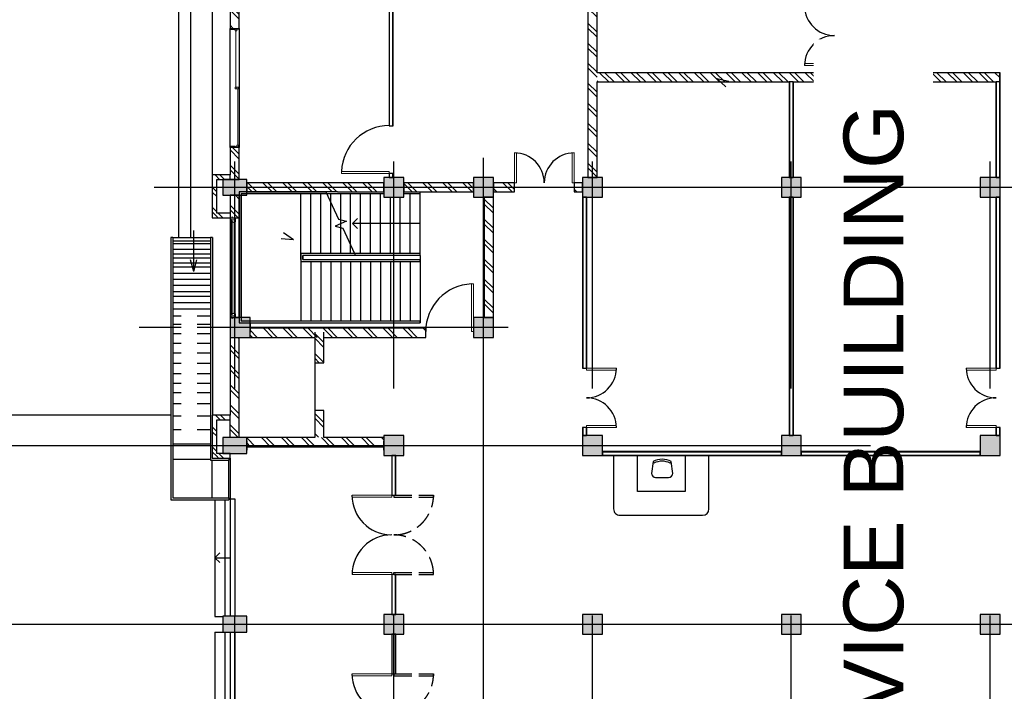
# Model space of a CAD drawing. Header units: inches. Extents: x 0 to 1544102, y -90707 to 23144100.
# Tile 150 of 155: x 1154035 to 1178802, y 710635 to 727541. Entities that reach past the tile are written whole.
import ezdxf

# ---------------------------------------------------------------- set-up
doc = ezdxf.new("R2010")
doc.units = ezdxf.units.IN
doc.header["$LTSCALE"] = 1800
doc.header["$MEASUREMENT"] = 0
for name, pattern in [('CENTRE', [1.5, 0.75, -0.25, 0.25, -0.25]), ('DASH', [0.35, 0.25, -0.1]), ('Grid Line', [22.225, 12.7, -3.175, 3.175, -3.175]), ('Overhead', [3.96875, 2.38125, -1.5875])]:
    doc.linetypes.add(name, pattern=pattern)
doc.layers.get('0').update_dxf_attribs({"color": 253})
doc.layers.add('1', color=7, linetype='Continuous')
doc.layers.add('ROAD BOP', color=40, linetype='Continuous')
doc.styles.add('Arial_2', font='arial.ttf', dxfattribs={"height": 295.05988})
pattern_1 = [(45, (-45654.37, 31662), (-251.4472, 251.4472), []), (45, (-45654.37, 32043), (-251.4472, 251.4472), [])]
pattern_2 = [(45, (345775, 135858.22), (-198.87378, 198.87378), []), (45, (345907.58, 135858.22), (-198.87378, 198.87378), [])]

# ---------------------------------------------------------------- blocks, each defined once
blk = doc.blocks.new('M_Double-Flush - D2 1500 x 2100mm-359630-Level 1')
at = {"lineweight": 18}
for p, q in [((-750, 865), (-699, 865)), ((-750, 115), (-750, 865)), ((-699, 115), (-699, 865)), ((699, 115), (699, 863)), ((750, 115), (750, 865)), ((-750, 115), (-699, 115)), ((750, 115), (699, 115))]:
    blk.add_line(p, q, dxfattribs=at)
for centre, start, end in [((-750, 115), 0, 90), ((750, 115), 90, 180)]:
    blk.add_arc(centre, 750, start, end)
blk = doc.blocks.new('M_Sliding with Trim - W1 3000 x1200mm-366998-Level 1')
at = {"lineweight": 18}
for p, q in [((-1500, 115), (-1480.95, 115)), ((-1480.95, 115), (-1480.95, 7.1)), ((-1436.5, 51.55), (-1480.95, 51.55)), ((-1480.95, 7.1), (-1468.25, 7.1)), ((-1468.25, 7.1), (-1436.5, 7.1)), ((-1468.25, 7.1), (-1468.25, -115)), ((-1436.5, 7.1), (-1436.5, 51.55)), ((-22.225, 29.325), (-1436.5, 29.325)), ((-22.225, 96), (-22.225, 7.1)), ((22.225, 96), (-22.225, 96)), ((22.225, 51.55), (-22.225, 51.55)), ((-22.225, 7.1), (22.225, 7.1)), ((22.225, 7.1), (22.225, 96)), ((22.225, 73.775), (1436.5, 73.775)), ((1436.5, 96), (1436.5, 51.55)), ((1480.95, 96), (1436.5, 96)), ((1436.5, 51.55), (1480.95, 51.55)), ((1468.25, 7.1), (1468.25, -115)), ((1480.95, 7.1), (1468.25, 7.1)), ((1480.95, 115), (1480.95, 7.1)), ((1500, 115), (1480.95, 115)), ((1500, -115), (1500, 115)), ((-1468.25, -115), (-1500, -115)), ((1468.25, -115), (1500, -115))]:
    blk.add_line(p, q, dxfattribs=at)
blk = doc.blocks.new('Top Rail Type - Top Rail_Internal_-539299-Level 1')
for p, q in [((19068, -48923), (19118, -48923)), ((19068, -49338), (19068, -48923)), ((19118, -49338), (19118, -48923)), ((19068, -50331), (19068, -49338)), ((19118, -50381), (19118, -49338)), ((12508, -50331), (12508, -50381)), ((12508, -50331), (18093, -50331)), ((12508, -50381), (18093, -50381)), ((18093, -50331), (19068, -50331)), ((18093, -50381), (19118, -50381))]:
    blk.add_line(p, q)
blk = doc.blocks.new('Top Rail Type - Top Rail_Internal_-539314-Level 1')
for p, q in [((18068, -48923), (18118, -48923)), ((18068, -49256), (18068, -48923)), ((18118, -49256), (18118, -48923)), ((18068, -49331), (18068, -49256)), ((18118, -49381), (18118, -49256)), ((12508, -49331), (12508, -49381)), ((12508, -49331), (16983, -49331)), ((12508, -49381), (18118, -49381)), ((18063, -49331), (18068, -49331))]:
    blk.add_line(p, q)
blk = doc.blocks.new('M_Double-Flush-Dbl Acting - DW 2000 x 2100mm-643307-Level 1')
at = {"lineweight": 18}
for p, q in [((-1000, 1050), (-949, 1050)), ((-1000, 50), (-1000, 1050)), ((-949, 50), (-949, 1050)), ((949, 50), (949, 1050)), ((949, 1050), (1000, 1050)), ((1000, 50), (1000, 1050)), ((-1000, 50), (-949, 50)), ((1000, 50), (949, 50))]:
    blk.add_line(p, q, dxfattribs=at)
at = {"linetype": 'DASH'}
for p, q in [((-1000, -1), (-1000, -1001)), ((-1000, -1), (-949, -1)), ((-949, -1), (-949, -1001)), ((949, -1), (949, -1001)), ((1000, -1), (949, -1)), ((1000, -1), (1000, -1001)), ((-1000, -1001), (-949, -1001)), ((1000, -1001), (949, -1001))]:
    blk.add_line(p, q, dxfattribs=at)
for centre, radius, start, end in [((-1000, 50), 1000, 360, 90), ((1000, 50), 1001, 90, 178.479)]:
    blk.add_arc(centre, radius, start, end)
for centre, start, end in [((-1000, -1), 270, 0), ((1000, -1), 180, 270)]:
    blk.add_arc(centre, 1000, start, end, dxfattribs=at)
blk = doc.blocks.new('M_Double-Flush - D2 1500 x 2100mm-391273-Level 1')
at = {"lineweight": 18}
for p, q in [((-750, 800), (-699, 800)), ((-750, 50), (-750, 800)), ((-699, 50), (-699, 800)), ((699, 50), (699, 798)), ((750, 50), (750, 800)), ((-750, 50), (-699, 50)), ((750, 50), (699, 50))]:
    blk.add_line(p, q, dxfattribs=at)
for centre, start, end in [((-750, 50), 0, 90), ((750, 50), 90, 180)]:
    blk.add_arc(centre, 750, start, end)
blk = doc.blocks.new('Top Rail Type - Top Rail_Internal_-662299-Level 1')
for p, q in [((12964, -44108), (12914, -44108)), ((12914, -44108), (12914, -45758)), ((12964, -44108), (12964, -45735)), ((12914, -45758), (12963, -45735)), ((12963, -45735), (12964, -45735))]:
    blk.add_line(p, q)
at = {"linetype": 'Overhead'}
for p, q in [((13063, -44108), (13113, -44108)), ((13063, -47058), (13063, -44108)), ((13113, -47108), (13113, -44108)), ((12914, -45758), (12914, -47108)), ((12964, -45735), (12964, -47058)), ((12914, -47108), (13039, -47108)), ((12964, -47058), (13039, -47058)), ((13039, -47058), (13063, -47058)), ((13039, -47108), (13113, -47108))]:
    blk.add_line(p, q, dxfattribs=at)
blk = doc.blocks.new('M_Chair-Desk - Desk Chair-673134-Level 1')
for p, q in [((-266, 302), (-229, 0)), ((163, 405), (-164, 405)), ((228, 0), (266, 302))]:
    blk.add_line(p, q)
for centre, radius, start, end in [((-164, 302), 103, 90, 180), ((163, 302), 103, 360, 90), ((-174, 0), 54.5, 125.6163, 180.2014), ((0, 447), 452, 242.9089, 297.0911), ((178, 2), 50.3, 357.3089, 56.8734), ((0, 447), 502, 242.9089, 297.0345)]:
    blk.add_arc(centre, radius, start, end)
blk = doc.blocks.new('M_Single-Flush - D5 1200 x 2100mm-706157-Level 1')
at = {"lineweight": 18}
for p, q in [((549, -50), (549, -1251)), ((600, -50), (549, -50)), ((600, -50), (600, -1251)), ((600, -1251), (549, -1251))]:
    blk.add_line(p, q, dxfattribs=at)
blk.add_arc((600, -50), 1202, 180, 267.5676)
blk = doc.blocks.new('M_Single-Flush - FD 1200 x 2100mm-642293-Level 1')
at = {"lineweight": 18}
for p, q in [((549, 115), (549, 1316)), ((600, 1316), (549, 1316)), ((600, 115), (600, 1316)), ((600, 115), (549, 115))]:
    blk.add_line(p, q, dxfattribs=at)
blk.add_arc((600, 115), 1202, 92.4324, 180)
blk = doc.blocks.new('Window-Awning-Atrium-SilentGuard-7600 - 2500x1250-702504-Level 1')
at = {"lineweight": 18}
for p, q in [((-1250, 58), (-1288, 58)), ((-1234, 106), (-1250, 85)), ((-1250, 85), (-1250, -29)), ((-1225, 106), (-1234, 106)), ((-1218, 95), (-1225, 106)), ((-1166, 95), (-1218, 95)), ((-1218, 95), (-1218, 75)), ((-1218, 75), (-1206, 75)), ((-1206, 75), (-1206, -29)), ((-1179, 63), (-1179, 88)), ((-1179, 88), (-1166, 88)), ((-1166, 63), (-1179, 63)), ((-1166, 88), (-1166, 95)), ((-1166, 88), (1166, 88)), ((-1153, 37), (-1166, 63)), ((1166, 63), (-1166, 63)), ((-1153, 13), (-1153, 37)), ((-1134, 13), (-1153, 13)), ((-1153, 1), (-1153, 7)), ((-1153, 7), (-1134, 7)), ((-1134, 1), (-1153, 1)), ((-1134, 7), (-1134, 13)), ((-1134, 7), (1134, 7)), ((-1134, -6), (-1134, 1)), ((1134, 1), (-1134, 1)), ((1153, 13), (1134, 13)), ((1134, 13), (1134, 7)), ((1134, 7), (1153, 7)), ((1153, 1), (1134, 1)), ((1134, 1), (1134, -6)), ((1166, 63), (1153, 37)), ((1153, 37), (1153, 13)), ((1153, 7), (1153, 1)), ((1218, 95), (1166, 95)), ((1166, 95), (1166, 88)), ((1166, 88), (1179, 88)), ((1179, 63), (1166, 63)), ((1179, 88), (1179, 63)), ((1206, 75), (1206, -29)), ((1218, 75), (1206, 75)), ((1225, 106), (1218, 95)), ((1218, 95), (1218, 75)), ((1234, 106), (1225, 106)), ((1250, 85), (1234, 106)), ((1250, -29), (1250, 85)), ((1250, 58), (1288, 58)), ((-1250, -29), (-1174, -29)), ((-1174, -29), (-1174, -6)), ((-1174, -6), (-1134, -6)), ((-1174, -20), (1174, -20)), ((-1174, -29), (-1155, -29)), ((-1155, -29), (-1155, -20)), ((1134, -6), (1174, -6)), ((1155, -29), (1155, -20)), ((1174, -29), (1155, -29)), ((1174, -6), (1174, -29)), ((1174, -29), (1250, -29))]:
    blk.add_line(p, q, dxfattribs=at)
for p, q in [((1250, 109), (-1250, 109)), ((-1250, 109), (-1250, -121)), ((1250, -121), (1250, 109)), ((-1250, -121), (1250, -121))]:
    blk.add_line(p, q)
blk = doc.blocks.new('A$C6CC2746C')
at = {"lineweight": 9}
h = blk.add_hatch(dxfattribs=at)
h.set_pattern_fill('ANSI32', color=256, scale=750, style=0)
h.set_pattern_definition(pattern_2)
h.paths.add_polyline_path([(-37061, -7996), (-37061, 2133), (-37291, 2133), (-37291, -7996)], flags=0)
for points in [[(-34156, 1639), (-34156, 2139), (-34656, 2139), (-34656, 1639)], [(-27656, 1639), (-27656, 2139), (-28156, 2139), (-28156, 1639)], [(-23156, 1639), (-23156, 2139), (-23656, 2139), (-23656, 1639)], [(-34156, -3361), (-34156, -2861), (-34656, -2861), (-34656, -3361)], [(-27656, -3361), (-27656, -2861), (-28156, -2861), (-28156, -3361)], [(-23156, -3361), (-23156, -2861), (-23656, -2861), (-23656, -3361)], [(-34156, -8361), (-34156, -7861), (-34656, -7861), (-34656, -8361)], [(-27656, -8361), (-27656, -7861), (-28156, -7861), (-28156, -8361)], [(-23156, -8361), (-23156, -7861), (-23656, -7861), (-23656, -8361)], [(-34156, -11106), (-34156, -10606), (-34656, -10606), (-34656, -11106)], [(-30626, -11106), (-30626, -10606), (-31126, -10606), (-31126, -11106)], [(-34156, -13361), (-34156, -12861), (-34656, -12861), (-34656, -13361)], [(-27656, -13361), (-27656, -12861), (-28156, -12861), (-28156, -13361)], [(-23156, -13361), (-23156, -12861), (-23656, -12861), (-23656, -13361)], [(-34206, -17411), (-34206, -16811), (-34606, -16811), (-34606, -17411)], [(-30626, -17226), (-30626, -16726), (-31126, -16726), (-31126, -17226)], [(-27706, -17411), (-27706, -16811), (-28106, -16811), (-28106, -17411)], [(-23206, -17411), (-23206, -16811), (-23606, -16811), (-23606, -17411)]]:
    blk.add_hatch(color=256).paths.add_polyline_path(points, flags=0)
h = blk.add_hatch(dxfattribs=at)
h.set_pattern_fill('ANSI32', color=256, scale=750, style=0)
h.set_pattern_definition(pattern_2)
h.paths.add_polyline_path([(-37291, -2026), (-37291, -1796), (-37474, -1796), (-37474, -2026)], flags=0)
h.paths.add_polyline_path([(-39291, -2026), (-38974, -2026), (-38974, -1796), (-39291, -1796)], flags=0)
h = blk.add_hatch(dxfattribs=at)
h.set_pattern_fill('FP_1', color=256, style=0, pattern_type=2)
h.set_pattern_definition(pattern_1)
h.paths.add_polyline_path([(-34656, -8226), (-34656, -7996), (-39156, -7996), (-39156, -8226), (-36712, -8226)], flags=0)
h = blk.add_hatch(dxfattribs=at)
h.set_pattern_fill('FP_1', color=256, style=0, pattern_type=2)
h.set_pattern_definition(pattern_1)
h.paths.add_polyline_path([(-34521, -10606), (-34291, -10606), (-34291, -10076), (-34521, -10076)], flags=0)
h.paths.add_polyline_path([(-34291, -8576), (-34291, -8361), (-34521, -8361), (-34521, -8576)], flags=0)
h = blk.add_hatch(dxfattribs=at)
h.set_pattern_fill('FP_1', color=256, style=0, pattern_type=2)
h.set_pattern_definition(pattern_1)
h.paths.add_polyline_path([(-34156, -10836), (-31126, -10836), (-31126, -10606), (-34156, -10606)], flags=0)
h = blk.add_hatch(dxfattribs=at)
h.set_pattern_fill('FP_1', color=256, style=0, pattern_type=2)
h.set_pattern_definition(pattern_1)
h.paths.add_polyline_path([(-34291, -12861), (-34291, -11106), (-34521, -11106), (-34521, -12861)], flags=0)
h = blk.add_hatch(dxfattribs=at)
h.set_pattern_fill('FP_1', color=256, style=0, pattern_type=2)
h.set_pattern_definition([(45, (-45519.37, 31662), (-251.4472, 251.4472), []), (45, (-45519.37, 32043), (-251.4472, 251.4472), [])])
h.paths.add_polyline_path([(-30626, -16726), (-30626, -12306), (-30856, -12306), (-30856, -16726)], flags=0)
h = blk.add_hatch(dxfattribs=at)
h.set_pattern_fill('FP_1', color=256, style=0, pattern_type=2)
h.set_pattern_definition(pattern_1)
h.paths.add_polyline_path([(-34521, -16811), (-34291, -16811), (-34291, -13361), (-34521, -13361), (-34521, -15762)], flags=0)
h = blk.add_hatch(dxfattribs=at)
h.set_pattern_fill('FP_1', color=256, style=0, pattern_type=2)
h.set_pattern_definition([(45, (-45739.37, 31662), (-251.4472, 251.4472), []), (45, (-45739.37, 32043), (-251.4472, 251.4472), [])])
h.paths.add_polyline_path([(-28106, -16811), (-27876, -16811), (-27876, -13361), (-28106, -13361), (-28106, -14496)], flags=0)
h = blk.add_hatch(dxfattribs=at)
h.set_pattern_fill('FP_1', color=256, style=0, pattern_type=2)
h.set_pattern_definition([(45, (-45654.37, 31062), (-251.4472, 251.4472), []), (45, (-45654.37, 31443), (-251.4472, 251.4472), [])])
h.paths.add_polyline_path([(-28791, -15096), (-28116, -15096), (-28116, -14866), (-28791, -14866)])
h.paths.add_polyline_path([(-29991, -15096), (-29991, -14866), (-30761, -14866), (-30761, -15096)])
h = blk.add_hatch(dxfattribs=at)
h.set_pattern_fill('FP_1', color=256, style=0, pattern_type=2)
h.set_pattern_definition(pattern_1)
h.paths.add_polyline_path([(-34721, -17226), (-34606, -17226), (-34606, -16996), (-35406, -16996), (-35406, -17226), (-34923, -17226)], flags=0)
h.paths.add_polyline_path([(-39206, -17226), (-38406, -17226), (-38406, -16996), (-39206, -16996)], flags=0)
h = blk.add_hatch(dxfattribs=at)
h.set_pattern_fill('FP_1', color=256, style=0, pattern_type=2)
h.set_pattern_definition(pattern_1)
h.paths.add_polyline_path([(-33629, -17226), (-33629, -16996), (-34206, -16996), (-34206, -17226)], flags=0)
h = blk.add_hatch(dxfattribs=at)
h.set_pattern_fill('FP_1', color=256, style=0, pattern_type=2)
h.set_pattern_definition([(45, (-45654.37, 31662), (-251.4472, 251.4472), []), (45, (-45654.37, 32043), (-251.4472, 251.4472), [])])
h.paths.add_polyline_path([(-28556, -17226), (-28106, -17226), (-28106, -16996), (-30626, -16996), (-30626, -17226), (-28671, -17226)], flags=0)
h = blk.add_hatch(dxfattribs=at)
h.set_pattern_fill('FP_1', color=256, style=0, pattern_type=2)
h.set_pattern_definition(pattern_1)
h.paths.add_polyline_path([(-34606, -17676), (-34606, -17226), (-34721, -17226), (-34721, -17676)], flags=0)
h = blk.add_hatch(dxfattribs=at)
h.set_pattern_fill('FP_1', color=256, style=0, pattern_type=2)
h.set_pattern_definition(pattern_1)
h.paths.add_polyline_path([(-33641, -17561), (-33641, -17226), (-33756, -17226), (-33756, -17561)], flags=0)
h = blk.add_hatch(dxfattribs=at)
h.set_pattern_fill('FP_1', color=256, style=0, pattern_type=2)
h.set_pattern_definition(pattern_1)
h.paths.add_polyline_path([(-28556, -17676), (-28556, -17226), (-28671, -17226), (-28671, -17676)], flags=0)
h = blk.add_hatch(dxfattribs=at)
h.set_pattern_fill('FP_1', color=256, style=0, pattern_type=2)
h.set_pattern_definition(pattern_1)
h.paths.add_polyline_path([(-27591, -17561), (-27591, -17226), (-27706, -17226), (-27706, -17561)], flags=0)
h = blk.add_hatch(dxfattribs=at)
h.set_pattern_fill('FP_1', color=256, style=0, pattern_type=2)
h.set_pattern_definition(pattern_1)
h.paths.add_polyline_path([(-33641, -17676), (-33641, -17561), (-34606, -17561), (-34606, -17676)], flags=0)
h = blk.add_hatch(dxfattribs=at)
h.set_pattern_fill('FP_1', color=256, style=0, pattern_type=2)
h.set_pattern_definition(pattern_1)
h.paths.add_polyline_path([(-27591, -17676), (-27591, -17561), (-28556, -17561), (-28556, -17676)], flags=0)
at = {"lineweight": 25}
for p, q in [((-37291, 2139), (-37291, -1796)), ((-37061, 2139), (-37291, 2139)), ((-34656, 2139), (-37061, 2139)), ((-37061, -3061), (-37061, 2039)), ((-37061, 2039), (-34656, 2039)), ((-34656, 2039), (-34656, 2139)), ((-29856, 2139), (-34156, 2139)), ((-34156, 2139), (-34156, 2039)), ((-34156, 2039), (-29856, 2039)), ((-29856, 2039), (-29856, 2139)), ((-28156, 2139), (-28356, 2139)), ((-28356, 2139), (-28356, 2039)), ((-28356, 2039), (-28156, 2039)), ((-28156, 2039), (-28156, 2139)), ((-27656, 1639), (-27756, 1639)), ((-37291, -1796), (-37474, -1796)), ((-37474, -1796), (-37474, -2026)), ((-37474, -2026), (-37291, -2026)), ((-37291, -2026), (-37291, -7996)), ((-27756, -2861), (-27656, -2861)), ((-34656, -3061), (-37061, -3061)), ((-37061, -7996), (-37061, -3161)), ((-37061, -3161), (-34656, -3161)), ((-34656, -3161), (-34656, -3061)), ((-28156, -3061), (-34156, -3061)), ((-34156, -3061), (-34156, -3161)), ((-34156, -3161), (-28156, -3161)), ((-28156, -3161), (-28156, -3061)), ((-27756, -3361), (-27756, -7861)), ((-27656, -3361), (-27756, -3361)), ((-27656, -7861), (-27656, -3361)), ((-27756, -7861), (-27656, -7861)), ((-37291, -7996), (-39156, -7996)), ((-34656, -7996), (-37061, -7996)), ((-34656, -8226), (-34656, -7996)), ((-39156, -8226), (-34656, -8226)), ((-34521, -8361), (-34521, -8576)), ((-34291, -8361), (-34521, -8361)), ((-34291, -8576), (-34291, -8361)), ((-29856, -8261), (-34156, -8261)), ((-34156, -8261), (-34156, -8361)), ((-34156, -8361), (-29856, -8361)), ((-29856, -8361), (-29856, -8261)), ((-28156, -8261), (-28356, -8261)), ((-28356, -8261), (-28356, -8361)), ((-28356, -8361), (-28156, -8361)), ((-28156, -8361), (-28156, -8261)), ((-34521, -8576), (-34291, -8576)), ((-34521, -10076), (-34521, -10606)), ((-34291, -10076), (-34521, -10076)), ((-34291, -10606), (-34291, -10076)), ((-34521, -10606), (-34291, -10606)), ((-31126, -10606), (-34156, -10606)), ((-34156, -10606), (-34156, -10836)), ((-31126, -10836), (-31126, -10606)), ((-34156, -10836), (-31126, -10836)), ((-34521, -11106), (-34521, -12861)), ((-34291, -11106), (-34521, -11106)), ((-34291, -12861), (-34291, -11106)), ((-30626, -12306), (-30856, -12306)), ((-30856, -12306), (-30856, -16726)), ((-30626, -14866), (-30626, -12306)), ((-34521, -12861), (-34291, -12861)), ((-35956, -13126), (-39156, -13126)), ((-35956, -13226), (-35956, -13126)), ((-34656, -13126), (-34756, -13126)), ((-34756, -13126), (-34756, -13226)), ((-34656, -13226), (-34656, -13126)), ((-26656, -13061), (-27656, -13061)), ((-27656, -13061), (-27656, -13161)), ((-26656, -13161), (-26656, -13061)), ((-23656, -13061), (-24656, -13061)), ((-24656, -13061), (-24656, -13161)), ((-23656, -13161), (-23656, -13061)), ((-22156, -13061), (-23156, -13061)), ((-23156, -13061), (-23156, -13161)), ((-22156, -13161), (-22156, -13061)), ((-39156, -13226), (-35956, -13226)), ((-34756, -13226), (-34656, -13226)), ((-34521, -13361), (-34521, -16811)), ((-34291, -13361), (-34521, -13361)), ((-34291, -14525), (-34291, -13361)), ((-28106, -13361), (-28106, -14866)), ((-27791, -13361), (-28021, -13361)), ((-27876, -16811), (-27876, -13361)), ((-27656, -13161), (-26656, -13161)), ((-24656, -13161), (-23656, -13161)), ((-23156, -13161), (-22156, -13161)), ((-34291, -16811), (-34291, -14819)), ((-29991, -14866), (-30761, -14866)), ((-30761, -15096), (-29991, -15096)), ((-30626, -16726), (-30626, -15096)), ((-29991, -15096), (-29991, -14866)), ((-28106, -14866), (-28791, -14866)), ((-28791, -14866), (-28791, -15096)), ((-28791, -15096), (-28106, -15096)), ((-28106, -15096), (-28106, -16811)), ((-34521, -16811), (-34291, -16811)), ((-30991, -16726), (-30761, -16726)), ((-28021, -16811), (-27791, -16811)), ((-38406, -16996), (-39206, -16996)), ((-38406, -17226), (-38406, -16996)), ((-34606, -16996), (-35406, -16996)), ((-35406, -16996), (-35406, -17226)), ((-34606, -17561), (-34606, -16996)), ((-33629, -16996), (-34206, -16996)), ((-34206, -16996), (-34206, -17226)), ((-28106, -16996), (-30626, -16996)), ((-39091, -17226), (-38406, -17226)), ((-35406, -17226), (-34721, -17226)), ((-34721, -17226), (-34721, -17676)), ((-34206, -17226), (-33629, -17226)), ((-33756, -17226), (-33756, -17561)), ((-33641, -17676), (-33641, -17226)), ((-30626, -17226), (-28671, -17226)), ((-28106, -17226), (-28671, -17226)), ((-28671, -17226), (-28671, -17676)), ((-28556, -17226), (-28671, -17226)), ((-28556, -17561), (-28556, -17226)), ((-27591, -17226), (-27706, -17226)), ((-27706, -17226), (-27706, -17561)), ((-27591, -17676), (-27591, -17226)), ((-33756, -17561), (-34606, -17561)), ((-27706, -17561), (-28556, -17561)), ((-34721, -17676), (-33641, -17676)), ((-28671, -17676), (-27591, -17676))]:
    blk.add_line(p, q, dxfattribs=at)
for p, q in [((-34656, 2133), (-37291, 2133)), ((-37061, 2133), (-37061, 2039)), ((-34656, 2045), (-37061, 2045)), ((-34156, 2139), (-34656, 2139)), ((-34656, 2139), (-34656, 1639)), ((-34156, 1639), (-34156, 2139)), ((-29856, 2133), (-34156, 2133)), ((-29856, 2045), (-34156, 2045)), ((-28156, 2133), (-28356, 2133)), ((-28156, 2045), (-28356, 2045)), ((-27656, 2139), (-28156, 2139)), ((-28156, 2139), (-28156, 1639)), ((-27656, 1639), (-27656, 2139)), ((-23156, 2139), (-23656, 2139)), ((-23656, 2139), (-23656, 1639)), ((-23156, 1639), (-23156, 2139)), ((-34656, 1639), (-34156, 1639)), ((-28156, 1639), (-27656, 1639)), ((-23656, 1639), (-23156, 1639)), ((-34156, -2861), (-34656, -2861)), ((-34656, -2861), (-34656, -3361)), ((-34156, -3361), (-34156, -2861)), ((-27656, -2861), (-28156, -2861)), ((-28156, -2861), (-28156, -3361)), ((-27656, -3361), (-27656, -2861)), ((-23156, -2861), (-23656, -2861)), ((-23656, -2861), (-23656, -3361)), ((-23156, -3361), (-23156, -2861)), ((-37061, -3061), (-37061, -3161)), ((-37061, -3067), (-34656, -3067)), ((-37061, -3155), (-34656, -3155)), ((-34156, -3067), (-28156, -3067)), ((-34156, -3155), (-28156, -3155)), ((-34656, -3361), (-34156, -3361)), ((-28156, -3361), (-27656, -3361)), ((-27750, -7861), (-27750, -3361)), ((-27662, -7861), (-27662, -3361)), ((-23656, -3361), (-23156, -3361)), ((-26309, -5182), (-27649, -5182)), ((-27649, -5182), (-27649, -5785)), ((-26149, -7422), (-26149, -5342)), ((-27649, -5785), (-26749, -5785)), ((-26749, -5785), (-26749, -6982)), ((-26749, -6982), (-27649, -6982)), ((-27649, -6982), (-27649, -7582)), ((-27649, -7582), (-26309, -7582)), ((-34156, -7861), (-34656, -7861)), ((-34656, -7861), (-34656, -8361)), ((-34156, -8361), (-34156, -7861)), ((-27656, -7861), (-28156, -7861)), ((-28156, -7861), (-28156, -8361)), ((-27656, -8361), (-27656, -7861)), ((-23156, -7861), (-23656, -7861)), ((-23656, -7861), (-23656, -8361)), ((-23156, -8361), (-23156, -7861)), ((-34656, -8361), (-34156, -8361)), ((-34156, -8267), (-29856, -8267)), ((-34156, -8355), (-29856, -8355)), ((-28356, -8267), (-28156, -8267)), ((-28356, -8355), (-28156, -8355)), ((-28156, -8361), (-27656, -8361)), ((-23656, -8361), (-23156, -8361)), ((-34156, -10606), (-34656, -10606)), ((-34656, -10606), (-34656, -11106)), ((-34156, -11106), (-34156, -10606)), ((-30626, -10606), (-31126, -10606)), ((-31126, -10606), (-31126, -11106)), ((-30626, -11106), (-30626, -10606)), ((-34656, -11106), (-34156, -11106)), ((-31126, -11106), (-30626, -11106)), ((-34241, -12446), (-34291, -12446)), ((-34241, -12446), (-34241, -12696)), ((-32741, -12446), (-34241, -12446)), ((-33491, -12446), (-33491, -12696)), ((-32741, -12446), (-32741, -12696)), ((-32691, -12446), (-30991, -12446)), ((-32541, -12446), (-32591, -12446)), ((-32591, -15396), (-32591, -12446)), ((-32541, -15446), (-32541, -12446)), ((-32541, -12446), (-31041, -12446)), ((-30991, -12446), (-31041, -12446)), ((-31041, -15737), (-31041, -12446)), ((-30991, -15737), (-30991, -12446)), ((-34156, -12861), (-34656, -12861)), ((-34656, -12861), (-34656, -13361)), ((-34241, -12696), (-34241, -12861)), ((-32741, -12696), (-34241, -12696)), ((-34156, -13361), (-34156, -12861)), ((-33491, -12696), (-33491, -12946)), ((-32741, -12696), (-32741, -12946)), ((-32541, -12696), (-31041, -12696)), ((-32541, -12696), (-31041, -12696)), ((-27656, -12861), (-28156, -12861)), ((-28156, -12861), (-28156, -13361)), ((-27656, -13361), (-27656, -12861)), ((-23156, -12861), (-23656, -12861)), ((-23656, -12861), (-23656, -13361)), ((-23156, -13361), (-23156, -12861)), ((-32741, -12946), (-34156, -12946)), ((-33491, -12946), (-33491, -13196)), ((-32741, -12946), (-32741, -13196)), ((-32541, -12946), (-31041, -12946)), ((-32541, -12946), (-31041, -12946)), ((-26656, -13067), (-27656, -13067)), ((-23656, -13067), (-24656, -13067)), ((-22156, -13067), (-23156, -13067)), ((-35956, -13132), (-39156, -13132)), ((-35956, -13220), (-39156, -13220)), ((-34656, -13132), (-34756, -13132)), ((-34656, -13220), (-34756, -13220)), ((-34656, -13361), (-34156, -13361)), ((-34241, -13361), (-34241, -13446)), ((-32741, -13196), (-34156, -13196)), ((-33491, -13196), (-33491, -13446)), ((-32741, -13196), (-32741, -13446)), ((-32541, -13196), (-31041, -13196)), ((-32541, -13196), (-31041, -13196)), ((-28156, -13361), (-27656, -13361)), ((-26656, -13155), (-27656, -13155)), ((-23656, -13155), (-24656, -13155)), ((-23656, -13361), (-23156, -13361)), ((-22156, -13155), (-23156, -13155)), ((-34241, -13446), (-34241, -13696)), ((-32741, -13446), (-34241, -13446)), ((-33491, -13446), (-33491, -13696)), ((-32741, -13446), (-32741, -13696)), ((-32541, -13446), (-31041, -13446)), ((-32541, -13446), (-31041, -13446)), ((-34241, -13696), (-34241, -13946)), ((-32741, -13696), (-34241, -13696)), ((-33491, -13696), (-33491, -13946)), ((-32741, -13696), (-32741, -13946)), ((-32541, -13696), (-31041, -13696)), ((-32541, -13696), (-31041, -13696)), ((-34241, -13946), (-34241, -14196)), ((-32741, -13946), (-34241, -13946)), ((-33491, -14146), (-33616, -14021)), ((-33491, -13946), (-33491, -14146)), ((-33491, -14146), (-33366, -14021)), ((-32741, -13946), (-32741, -14096)), ((-32741, -14096), (-32741, -15396)), ((-32691, -14073), (-32691, -15396)), ((-32541, -13946), (-31041, -13946)), ((-32541, -13946), (-31041, -13946)), ((-34241, -14196), (-34241, -14446)), ((-32955, -14196), (-34241, -14196)), ((-32741, -14196), (-32955, -14196)), ((-32741, -14196), (-32955, -14196)), ((-32541, -14196), (-31041, -14196)), ((-32541, -14196), (-31041, -14196)), ((-34291, -14525), (-34291, -14819)), ((-34241, -14446), (-34241, -14696)), ((-33591, -14446), (-34241, -14446)), ((-33491, -14446), (-33591, -14446)), ((-33491, -14446), (-33591, -14446)), ((-33391, -14446), (-33491, -14446)), ((-32741, -14446), (-33391, -14446)), ((-32741, -14446), (-33391, -14446)), ((-32541, -14446), (-31041, -14446)), ((-32541, -14446), (-31041, -14446)), ((-34291, -14819), (-34291, -15405)), ((-34241, -14696), (-34241, -14796)), ((-34027, -14696), (-34241, -14696)), ((-34241, -14796), (-34241, -15405)), ((-32741, -14696), (-34027, -14696)), ((-32741, -14696), (-34027, -14696)), ((-32541, -14696), (-31041, -14696)), ((-32541, -14696), (-31041, -14696)), ((-32741, -14946), (-34241, -14946)), ((-32741, -14946), (-34241, -14946)), ((-32541, -14946), (-31041, -14946)), ((-32541, -14946), (-31041, -14946)), ((-29991, -15096), (-28791, -15096)), ((-32741, -15196), (-34241, -15196)), ((-32741, -15196), (-34241, -15196)), ((-32541, -15196), (-31041, -15196)), ((-32541, -15196), (-31041, -15196)), ((-34291, -15405), (-34291, -16996)), ((-34241, -15405), (-34241, -16946)), ((-34241, -15405), (-34241, -15446)), ((-32741, -15446), (-34241, -15446)), ((-32741, -15446), (-34241, -15446)), ((-32741, -15396), (-32741, -15446)), ((-32741, -15396), (-32741, -15446)), ((-32591, -15446), (-32741, -15446)), ((-32591, -15396), (-32691, -15396)), ((-32591, -15446), (-32541, -15446)), ((-32541, -15446), (-31041, -15446)), ((-32541, -15446), (-31041, -15446)), ((-31041, -16946), (-31041, -15737)), ((-30991, -16996), (-30991, -15737)), ((-34206, -16811), (-34606, -16811)), ((-34606, -16811), (-34606, -17411)), ((-34206, -17411), (-34206, -16811)), ((-30626, -16726), (-31126, -16726)), ((-31126, -16726), (-31126, -17226)), ((-30626, -17226), (-30626, -16726)), ((-27706, -16811), (-28106, -16811)), ((-28106, -16811), (-28106, -17411)), ((-27706, -17411), (-27706, -16811)), ((-23206, -16811), (-23606, -16811)), ((-23606, -16811), (-23606, -17411)), ((-23206, -17411), (-23206, -16811)), ((-38406, -16996), (-35406, -16996)), ((-34291, -16996), (-33629, -16996)), ((-34241, -16946), (-31041, -16946)), ((-31126, -16986), (-34206, -16986)), ((-31129, -16996), (-30991, -16996)), ((-28106, -16996), (-30626, -16996)), ((-28106, -16996), (-30626, -16996)), ((-35406, -17226), (-38406, -17226)), ((-34606, -17226), (-34721, -17226)), ((-31126, -17226), (-30626, -17226)), ((-27591, -17226), (-23606, -17226)), ((-26586, -17261), (-27536, -17261)), ((-26561, -17111), (-23606, -17111)), ((-26561, -17261), (-26561, -17111)), ((-25082, -17361), (-25082, -17226)), ((-23206, -17111), (-19106, -17111)), ((-23206, -17226), (-19221, -17226)), ((-34606, -17411), (-34206, -17411)), ((-28106, -17411), (-27706, -17411)), ((-26536, -17361), (-23606, -17361)), ((-25082, -17611), (-25207, -17486)), ((-25082, -17611), (-25082, -17361)), ((-25082, -17611), (-24957, -17486)), ((-23606, -17411), (-23206, -17411)), ((-23603, -17611), (-23603, -17411)), ((-23208, -17611), (-23208, -17411)), ((-23206, -17361), (-19221, -17361)), ((-39091, -17676), (-34721, -17676)), ((-33146, -18669), (-33146, -17719)), ((-33060, -18669), (-33060, -17719)), ((-32987, -18669), (-32987, -17719)), ((-32852, -18669), (-32852, -17719)), ((-32734, -18669), (-32734, -17719)), ((-32630, -18669), (-32630, -17719)), ((-32504, -18669), (-32504, -17719)), ((-32400, -18669), (-32400, -17719)), ((-32247, -18669), (-32247, -17719)), ((-32094, -18669), (-32094, -17719)), ((-31942, -18669), (-31942, -17719)), ((-31782, -18669), (-31782, -17719)), ((-31661, -18669), (-31661, -17719)), ((-31502, -18669), (-31502, -17719)), ((-31345, -18669), (-31345, -17719)), ((-31173, -18056), (-31173, -17719)), ((-30958, -18056), (-30958, -17719)), ((-30724, -18056), (-30724, -17719)), ((-30482, -18056), (-30482, -17719)), ((-30239, -18056), (-30239, -17719)), ((-29981, -18056), (-29981, -17719)), ((-29719, -18056), (-29719, -17719)), ((-29472, -18056), (-29472, -17719)), ((-29240, -18056), (-29240, -17719)), ((-28962, -18056), (-28962, -17719)), ((-28657, -18056), (-28657, -17719)), ((-28310, -18056), (-28310, -17719)), ((-27945, -18669), (-27945, -17719)), ((-27561, -18669), (-27561, -17719)), ((-26586, -17676), (-27536, -17676)), ((-26536, -17611), (-23603, -17611)), ((-23208, -17611), (-19221, -17611)), ((-45521, -18226), (-33146, -18226)), ((-45521, -18526), (-33146, -18526)), ((-31173, -18669), (-31173, -18462)), ((-30958, -18669), (-30958, -18462)), ((-30724, -18669), (-30724, -18462)), ((-30482, -18669), (-30482, -18462)), ((-30239, -18669), (-30239, -18462)), ((-29981, -18669), (-29981, -18462)), ((-29719, -18669), (-29719, -18462)), ((-29472, -18669), (-29472, -18462)), ((-29240, -18669), (-29240, -18462)), ((-28962, -18669), (-28962, -18462)), ((-28657, -18669), (-28657, -18462)), ((-28310, -18669), (-28310, -18462)), ((-28671, -18719), (-28671, -23976))]:
    blk.add_line(p, q)
at = {"linetype": 'Grid Line'}
for p, q in [((-768, 1889), (-45250, 1889)), ((-768, -3111), (-45221, -3111)), ((-768, -8111), (-45251, -8111)), ((-30876, -10234), (-30876, -18056)), ((-12291, -10856), (-45257, -10856)), ((-768, -13111), (-45213, -13111)), ((-768, -17111), (-46391, -17111)), ((-30876, -18462), (-30876, -19513))]:
    blk.add_line(p, q, dxfattribs=at)
at = {"color": 7}
for p, q in [((-37146, -4981), (-37075, -4679)), ((-37146, -4981), (-36933, -4755)), ((-33079, -15635), (-33259, -15888)), ((-33079, -15635), (-33108, -15944)), ((-32282, -18143), (-32582, -18063)), ((-32282, -18143), (-33318, -18143)), ((-32282, -18143), (-32582, -18223))]:
    blk.add_line(p, q, dxfattribs=at)
at = {"linetype": 'Overhead'}
for p, q in [((-32741, -12446), (-34241, -12446)), ((-32741, -12696), (-34241, -12696)), ((-32741, -12946), (-34156, -12946)), ((-32741, -13196), (-34156, -13196)), ((-32741, -13446), (-34241, -13446)), ((-32741, -13696), (-34241, -13696)), ((-32741, -13946), (-34241, -13946)), ((-32955, -14196), (-34241, -14196)), ((-33591, -14446), (-34241, -14446)), ((-33391, -14446), (-33491, -14446)), ((-34027, -14696), (-34241, -14696)), ((-26536, -17361), (-23606, -17361)), ((-23206, -17361), (-19221, -17361)), ((-26536, -17611), (-23603, -17611)), ((-23208, -17611), (-19221, -17611))]:
    blk.add_line(p, q, dxfattribs=at)
at = {"linetype": 'Continuous'}
for p, q in [((-33378, -14393), (-32741, -14096)), ((-33604, -14499), (-33557, -14304)), ((-33557, -14304), (-33425, -14588)), ((-34291, -14819), (-33604, -14499)), ((-33425, -14588), (-33378, -14393))]:
    blk.add_line(p, q, dxfattribs=at)
for centre, start, end in [((-26309, -5342), 0, 90), ((-26309, -7422), 270, 0)]:
    blk.add_arc(centre, 160, start, end)
at = {"layer": 'ROAD BOP', "ltscale": 100}
blk.add_line((-29655, -18719), (-28671, -18719), dxfattribs=at)
for name, p, rotation in [('M_Double-Flush - D2 1500 x 2100mm-391273-Level 1', (-29106, 2089), 180), ('M_Double-Flush - D2 1500 x 2100mm-359630-Level 1', (-38224, -1911), 180), ('M_Chair-Desk - Desk Chair-673134-Level 1', (-27506, -6361), 270), ('M_Double-Flush - D2 1500 x 2100mm-359630-Level 1', (-34406, -9326), 90), ('M_Single-Flush - FD 1200 x 2100mm-642293-Level 1', (-30657, -11706), 90), ('M_Double-Flush-Dbl Acting - DW 2000 x 2100mm-643307-Level 1', (-25656, -13111), 180), ('M_Double-Flush-Dbl Acting - DW 2000 x 2100mm-643307-Level 1', (-21156, -13111), 180), ('Window-Awning-Atrium-SilentGuard-7600 - 2500x1250-702504-Level 1', (-32379, -17117), 180)]:
    blk.add_blockref(name, p, dxfattribs=dict(rotation=rotation))
for name, p in [('M_Double-Flush - D2 1500 x 2100mm-391273-Level 1', (-29106, -8311)), ('Top Rail Type - Top Rail_Internal_-662299-Level 1', (-45654, 31662)), ('M_Single-Flush - D5 1200 x 2100mm-706157-Level 1', (-35356, -13176)), ('M_Sliding with Trim - W1 3000 x1200mm-366998-Level 1', (-36906, -17111)), ('Top Rail Type - Top Rail_Internal_-539299-Level 1', (-45654, 31662)), ('Top Rail Type - Top Rail_Internal_-539314-Level 1', (-45654, 31662))]:
    blk.add_blockref(name, p)
at = {"color": 3, "insert": (-26662, -1796), "char_height": 1500, "width": 21441.17, "attachment_point": 2, "rotation": 180, "line_spacing_factor": 0.938532, "style": 'Arial_2', "bg_fill": 2}
blk.add_mtext('SERVICE BUILDING', dxfattribs=at)
at = {"linetype": 'Grid Line'}
for p, q in [((-34406, -19141), (-34406, 12812)), ((-27906, -23976), (-27906, 12805)), ((-23406, -23976), (-23406, 12819))]:
    blk.add_line(p, q, dxfattribs=at)
at = {"lineweight": 25}
for p, q in [((-27756, 1639), (-27756, -2861)), ((-27656, -2861), (-27656, 1639))]:
    blk.add_line(p, q, dxfattribs=at)
for p, q in [((-27750, -2861), (-27750, 1639)), ((-27662, -2861), (-27662, 1639))]:
    blk.add_line(p, q)
blk = doc.blocks.new('key plan')
at = {"linetype": 'CENTRE', "ltscale": 500}
blk.add_line((-200000, 17708.9), (-200000, -385146.3), dxfattribs=at)
at = {"ltscale": 100, "rotation": 180}
blk.add_blockref('A$C6CC2746C', (-223406.1, -43361), dxfattribs=at)
at = {"layer": '1', "color": 8, "linetype": 'CENTRE', "ltscale": 500}
blk.add_line((-200000, 121323.7), (-200000, -410907.3), dxfattribs=at)

msp = doc.modelspace()

# ---------------------------------------------------------------- block references
at = {"rotation": 89.99999999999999}
msp.add_blockref('key plan', (1133194.68, 912322.72), dxfattribs=at)

doc.saveas('drawing.dxf')
